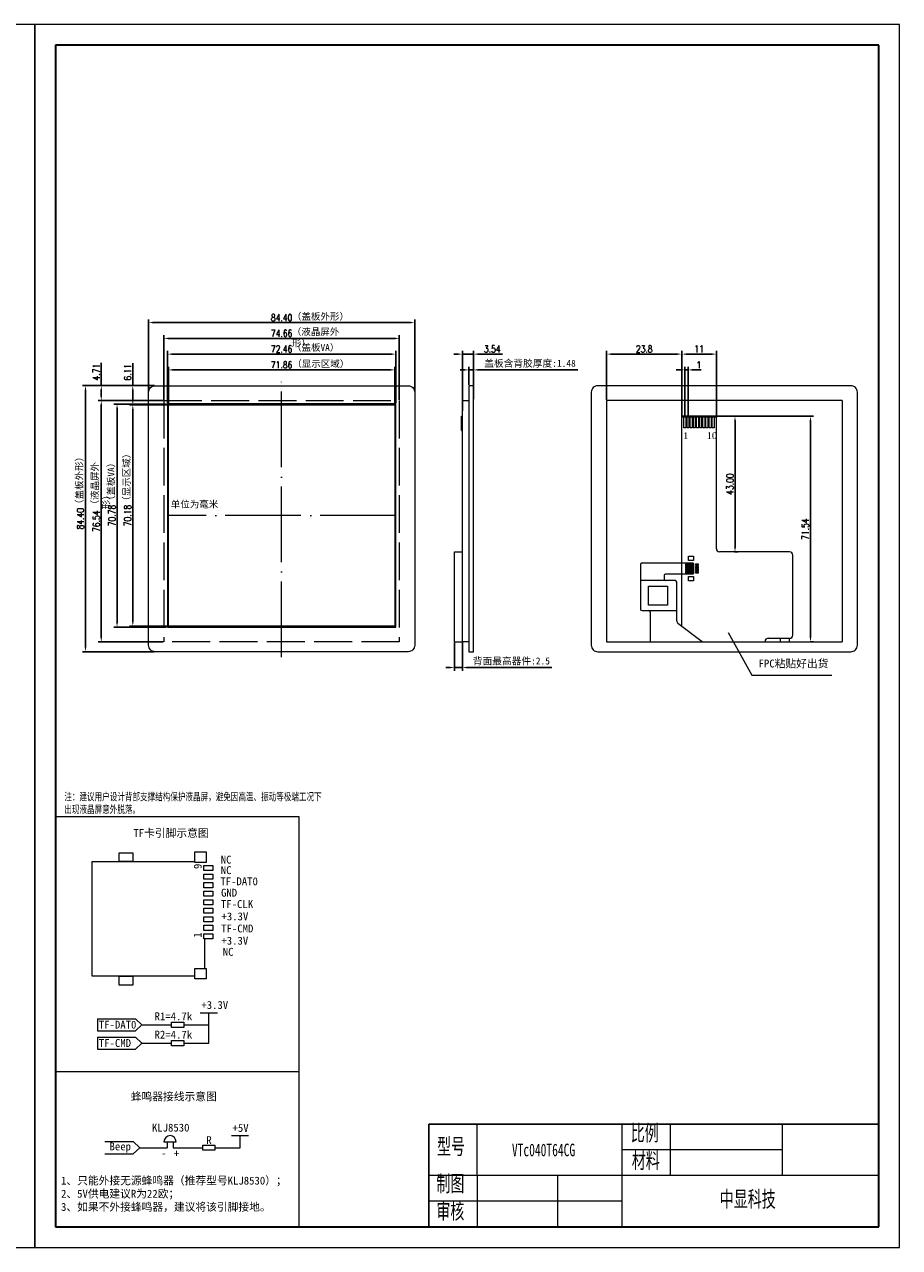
# Model space of a CAD drawing. Header units: millimetres. Extents: x 1758 to 2307, y -2256 to -1869.
# Tile 2 of 2: x 2029 to 2307, y -2256 to -1869. Entities that reach past the tile are written whole.
import ezdxf

# ---------------------------------------------------------------- set-up
doc = ezdxf.new("R2010")
doc.units = ezdxf.units.MM
doc.linetypes.add('ACAD_ISO02W100', pattern=[15, 12, -3])
doc.linetypes.add('ACAD_ISO04W100', pattern=[30, 24, -3, 0, -3])
doc.layers.get('0').update_dxf_attribs({"lineweight": 18})
for name, color, linetype, lineweight in [('DIM（标注）', 3, 'Continuous', 18), ('thick', 7, 'Continuous', 30), ('thin', 7, 'Continuous', 18), ('标注', 7, 'Continuous', 13), ('粗实线层', 7, 'Continuous', 35), ('细实线层', 7, 'Continuous', 18)]:
    doc.layers.add(name, color=color, linetype=linetype, lineweight=lineweight)
doc.styles.add('ROMANS', font='romans.shx', dxfattribs={"width": 0.8, "bigfont": 'gbcbig.shx'})
doc.styles.get("Standard").update_dxf_attribs({"font": 'txt.shx', "bigfont": 'gbcbig.shx'})
doc.styles.add('仿宋', font='txt')
doc.styles.add('宋体', font='txt')
doc.styles.add('机械字体', font='txt', dxfattribs={"width": 0.67})
doc.dimstyles.new('ISO-25$0', dxfattribs={"dimscale": 0.8, "dimtxt": 2.75, "dimasz": 1.7, "dimexe": 1.25, "dimexo": 0.3, "dimtad": 1, "dimzin": 0, "dimdsep": 46, "dimtxsty": 'ROMANS', "dimcen": 2, "dimdle": 3.4, "dimclrd": 256, "dimclre": 256, "dimclrt": 256, "dimadec": 0, "dimazin": 0, "dimtfac": 1, "dimtmove": 0, "dimatfit": 3, "dimfxl": 0, "dimtolj": 1, "dimarcsym": 0})

# ---------------------------------------------------------------- blocks, each defined once
blk = doc.blocks.new('$CAXA_FRAME_13B17AC1$')
at = {"layer": '粗实线层'}
for p, q in [((-287, 200), (-287, -200)), ((287, 200), (-287, 200)), ((287, -200), (287, 200)), ((-287, -200), (287, -200))]:
    blk.add_line(p, q, dxfattribs=at)
at = {"layer": '细实线层'}
for p, q in [((297, 210), (-297, 210)), ((-297, 210), (-297, -210)), ((297, -210), (297, 210)), ((-297, -210), (297, -210))]:
    blk.add_line(p, q, dxfattribs=at)
blk = doc.blocks.new('*X22')
at = {"lineweight": 0}
for points in [[(2053.25, -1989.2), (2053.7, -1989.2), (2053.48, -1987.84)], [(2053.25, -2063.02), (2053.7, -2063.02), (2053.48, -2064.38)]]:
    blk.add_hatch(color=256, dxfattribs=at).paths.add_polyline_path(points, flags=0)
at = {"lineweight": -2}
for p, q in [((2073.11, -1987.84), (2052.48, -1987.84)), ((2053.48, -1989.2), (2053.48, -2063.02)), ((2073.11, -2064.38), (2052.48, -2064.38))]:
    blk.add_line(p, q, dxfattribs=at)
at = {"lineweight": 0, "insert": (2051.88, -2026.11), "char_height": 2.2, "width": 14.2476, "attachment_point": 5, "rotation": 90, "style": 'ROMANS'}
blk.add_mtext('76.54', dxfattribs=at)
blk = doc.blocks.new('*X23')
at = {"lineweight": 0}
for points in [[(2063.25, -1990.6), (2063.7, -1990.6), (2063.48, -1989.24)], [(2063.25, -2058.05), (2063.7, -2058.05), (2063.48, -2059.41)]]:
    blk.add_hatch(color=256, dxfattribs=at).paths.add_polyline_path(points, flags=0)
at = {"lineweight": -2}
for p, q in [((2074.51, -1989.24), (2062.48, -1989.24)), ((2063.48, -1990.6), (2063.48, -2058.05)), ((2074.51, -2059.41), (2062.48, -2059.41))]:
    blk.add_line(p, q, dxfattribs=at)
at = {"lineweight": 0, "insert": (2061.88, -2024.32), "char_height": 2.2, "width": 14.08, "attachment_point": 5, "rotation": 90, "style": 'ROMANS'}
blk.add_mtext('70.18', dxfattribs=at)
blk = doc.blocks.new('*X24')
at = {"lineweight": 0}
for points in [[(2074.71, -1967.9), (2074.71, -1968.35), (2073.35, -1968.12)], [(2146.65, -1967.9), (2146.65, -1968.35), (2148.01, -1968.12)]]:
    blk.add_hatch(color=256, dxfattribs=at).paths.add_polyline_path(points, flags=0)
at = {"lineweight": -2}
for p, q in [((2073.35, -1987.6), (2073.35, -1967.12)), ((2074.71, -1968.12), (2146.65, -1968.12)), ((2148.01, -1987.6), (2148.01, -1967.12))]:
    blk.add_line(p, q, dxfattribs=at)
at = {"lineweight": 0, "insert": (2110.68, -1966.52), "char_height": 2.2, "width": 14.08, "attachment_point": 5, "style": 'ROMANS'}
blk.add_mtext('74.66', dxfattribs=at)
blk = doc.blocks.new('*X25')
at = {"lineweight": 0}
for points in [[(2076.11, -1977.9), (2076.11, -1978.35), (2074.75, -1978.12)], [(2145.25, -1977.9), (2145.25, -1978.35), (2146.61, -1978.12)]]:
    blk.add_hatch(color=256, dxfattribs=at).paths.add_polyline_path(points, flags=0)
at = {"lineweight": -2}
for p, q in [((2074.75, -1989), (2074.75, -1977.12)), ((2076.11, -1978.12), (2145.25, -1978.12)), ((2146.61, -1989), (2146.61, -1977.12))]:
    blk.add_line(p, q, dxfattribs=at)
at = {"lineweight": 0, "insert": (2110.68, -1976.52), "char_height": 2.2, "width": 14.08, "attachment_point": 5, "style": 'ROMANS'}
blk.add_mtext('71.86', dxfattribs=at)
blk = doc.blocks.new('TF')
at = {"lineweight": 0}
for p, q in [((-4.774, 14.5), (-0.976, 14.5)), ((-14.7, 13.274), (-14.7, 0)), ((0, 0), (0, 13.25)), ((-14.7, 0), (0, 0))]:
    blk.add_line(p, q, dxfattribs=at)
for points in [[(-15.976, 14.726), (-14.624, 14.726), (-14.624, 13.274), (-15.976, 13.274)], [(-14.226, 15.576), (-13.574, 15.576), (-13.574, 14.424), (-14.226, 14.424)], [(-13.126, 15.576), (-12.474, 15.576), (-12.474, 14.424), (-13.126, 14.424)], [(-12.026, 15.576), (-11.374, 15.576), (-11.374, 14.424), (-12.026, 14.424)], [(-10.926, 15.576), (-10.274, 15.576), (-10.274, 14.424), (-10.926, 14.424)], [(-9.826, 15.576), (-9.174, 15.576), (-9.174, 14.424), (-9.826, 14.424)], [(-8.726, 15.576), (-8.074, 15.576), (-8.074, 14.424), (-8.726, 14.424)], [(-7.626, 15.576), (-6.974, 15.576), (-6.974, 14.424), (-7.626, 14.424)], [(-6.526, 15.576), (-5.874, 15.576), (-5.874, 14.424), (-6.526, 14.424)], [(-5.426, 15.576), (-4.774, 15.576), (-4.774, 14.424), (-5.426, 14.424)], [(-0.976, 14.726), (0.376, 14.726), (0.376, 13.274), (-0.976, 13.274)], [(-15.8715, 5.289), (-14.7285, 5.289), (-14.7285, 3.511), (-15.8715, 3.511)], [(0.0285, 5.289), (1.1715, 5.289), (1.1715, 3.511), (0.0285, 3.511)]]:
    blk.add_lwpolyline(points, close=True, dxfattribs=at)
blk = doc.blocks.new('*X26')
at = {"lineweight": 0}
for points in [[(2075.81, -1972.9), (2075.81, -1973.35), (2074.45, -1973.12)], [(2145.55, -1972.9), (2145.55, -1973.35), (2146.91, -1973.12)]]:
    blk.add_hatch(color=256, dxfattribs=at).paths.add_polyline_path(points, flags=0)
at = {"lineweight": -2}
for p, q in [((2074.45, -1988.7), (2074.45, -1972.12)), ((2075.81, -1973.12), (2145.55, -1973.12)), ((2146.91, -1988.7), (2146.91, -1972.12))]:
    blk.add_line(p, q, dxfattribs=at)
at = {"lineweight": 0, "insert": (2110.68, -1971.52), "char_height": 2.2, "width": 14.08, "attachment_point": 5, "style": 'ROMANS'}
blk.add_mtext('72.46', dxfattribs=at)
blk = doc.blocks.new('*X27')
at = {"lineweight": 0}
for points in [[(2069.84, -1962.9), (2069.84, -1963.35), (2068.48, -1963.12)], [(2151.52, -1962.9), (2151.52, -1963.35), (2152.88, -1963.12)]]:
    blk.add_hatch(color=256, dxfattribs=at).paths.add_polyline_path(points, flags=0)
at = {"lineweight": -2}
for p, q in [((2068.48, -1984.98), (2068.48, -1962.12)), ((2152.88, -1984.98), (2152.88, -1962.12)), ((2069.84, -1963.12), (2151.52, -1963.12))]:
    blk.add_line(p, q, dxfattribs=at)
at = {"lineweight": 0, "insert": (2110.68, -1961.52), "char_height": 2.2, "width": 14.08, "attachment_point": 5, "style": 'ROMANS'}
blk.add_mtext('84.40', dxfattribs=at)
blk = doc.blocks.new('*X28')
at = {"lineweight": 0}
for points in [[(2058.25, -1990.3), (2058.7, -1990.3), (2058.48, -1988.94)], [(2058.25, -2058.35), (2058.7, -2058.35), (2058.48, -2059.71)]]:
    blk.add_hatch(color=256, dxfattribs=at).paths.add_polyline_path(points, flags=0)
at = {"lineweight": -2}
for p, q in [((2074.21, -1988.94), (2057.48, -1988.94)), ((2058.48, -1990.3), (2058.48, -2058.35)), ((2074.21, -2059.71), (2057.48, -2059.71))]:
    blk.add_line(p, q, dxfattribs=at)
at = {"lineweight": 0, "insert": (2056.88, -2024.32), "char_height": 2.2, "width": 14.08, "attachment_point": 5, "rotation": 90, "style": 'ROMANS'}
blk.add_mtext('70.78', dxfattribs=at)
blk = doc.blocks.new('*X29')
at = {"lineweight": 0}
for points in [[(2048.25, -1984.48), (2048.7, -1984.48), (2048.48, -1983.12)], [(2048.25, -2066.16), (2048.7, -2066.16), (2048.48, -2067.52)]]:
    blk.add_hatch(color=256, dxfattribs=at).paths.add_polyline_path(points, flags=0)
at = {"lineweight": -2}
for p, q in [((2070.34, -1983.12), (2047.48, -1983.12)), ((2048.48, -2066.16), (2048.48, -1984.48)), ((2070.34, -2067.52), (2047.48, -2067.52))]:
    blk.add_line(p, q, dxfattribs=at)
at = {"lineweight": 0, "insert": (2046.88, -2025.32), "char_height": 2.2, "width": 14.08, "attachment_point": 5, "rotation": 90, "style": 'ROMANS'}
blk.add_mtext('84.40', dxfattribs=at)
blk = doc.blocks.new('*X30')
at = {"lineweight": 0}
for points in [[(2053.25, -1984.48), (2053.7, -1984.48), (2053.48, -1983.12)], [(2053.25, -1986.48), (2053.7, -1986.48), (2053.48, -1987.84)]]:
    blk.add_hatch(color=256, dxfattribs=at).paths.add_polyline_path(points, flags=0)
at = {"lineweight": -2}
for p, q in [((2053.48, -1983.12), (2053.48, -1975.9)), ((2054.37, -1983.12), (2052.48, -1983.12)), ((2053.48, -1986.48), (2053.48, -1984.48)), ((2054.68, -1987.84), (2052.48, -1987.84))]:
    blk.add_line(p, q, dxfattribs=at)
at = {"lineweight": 0, "insert": (2051.88, -1978.83), "char_height": 2.2, "width": 9.7219, "attachment_point": 5, "rotation": 90, "style": 'ROMANS'}
blk.add_mtext('4.71', dxfattribs=at)
blk = doc.blocks.new('*X31')
at = {"lineweight": 0}
for points in [[(2063.25, -1984.48), (2063.7, -1984.48), (2063.48, -1983.12)], [(2063.25, -1987.88), (2063.7, -1987.88), (2063.48, -1989.24)]]:
    blk.add_hatch(color=256, dxfattribs=at).paths.add_polyline_path(points, flags=0)
at = {"lineweight": -2}
for p, q in [((2063.48, -1983.12), (2063.48, -1975.99)), ((2064.72, -1983.12), (2062.48, -1983.12)), ((2063.48, -1987.88), (2063.48, -1984.48)), ((2064.84, -1989.24), (2062.48, -1989.24))]:
    blk.add_line(p, q, dxfattribs=at)
at = {"lineweight": 0, "insert": (2061.88, -1978.88), "char_height": 2.2, "width": 9.5543, "attachment_point": 5, "rotation": 90, "style": 'ROMANS'}
blk.add_mtext('6.11', dxfattribs=at)
blk = doc.blocks.new('*X32')
at = {"lineweight": 0}
for points in [[(2215.12, -1972.9), (2215.12, -1973.35), (2213.76, -1973.12)], [(2236.21, -1972.9), (2236.21, -1973.35), (2237.57, -1973.12)]]:
    blk.add_hatch(color=256, dxfattribs=at).paths.add_polyline_path(points, flags=0)
at = {"lineweight": -2}
for p, q in [((2213.76, -1987.6), (2213.76, -1972.12)), ((2215.12, -1973.12), (2236.21, -1973.12)), ((2237.57, -1989.77), (2237.57, -1972.12))]:
    blk.add_line(p, q, dxfattribs=at)
at = {"lineweight": 0, "insert": (2225.67, -1971.52), "char_height": 2.2, "width": 10.7276, "attachment_point": 5, "style": 'ROMANS'}
blk.add_mtext('23.8', dxfattribs=at)
blk = doc.blocks.new('*X33')
at = {"lineweight": 0}
for points in [[(2237.21, -1977.9), (2237.21, -1978.35), (2238.57, -1978.12)], [(2240.93, -1977.9), (2240.93, -1978.35), (2239.57, -1978.12)]]:
    blk.add_hatch(color=256, dxfattribs=at).paths.add_polyline_path(points, flags=0)
at = {"lineweight": -2}
for p, q in [((2237.21, -1978.12), (2235.85, -1978.12)), ((2238.57, -1992.8), (2238.57, -1977.12)), ((2238.57, -1978.12), (2239.57, -1978.12)), ((2239.57, -1992.8), (2239.57, -1977.12)), ((2240.93, -1978.12), (2243.71, -1978.12))]:
    blk.add_line(p, q, dxfattribs=at)
at = {"lineweight": 0, "insert": (2243, -1976.52), "char_height": 2.2, "width": 0.8381, "attachment_point": 5, "style": 'ROMANS'}
blk.add_mtext('1', dxfattribs=at)
blk = doc.blocks.new('*X34')
at = {"lineweight": 0}
for points in [[(2238.93, -1972.9), (2238.93, -1973.35), (2237.57, -1973.12)], [(2247.21, -1972.9), (2247.21, -1973.35), (2248.57, -1973.12)]]:
    blk.add_hatch(color=256, dxfattribs=at).paths.add_polyline_path(points, flags=0)
at = {"lineweight": -2}
for p, q in [((2237.57, -1993.1), (2237.57, -1972.12)), ((2238.93, -1973.12), (2247.21, -1973.12)), ((2248.57, -1993.1), (2248.57, -1972.12))]:
    blk.add_line(p, q, dxfattribs=at)
at = {"lineweight": 0, "insert": (2243.07, -1971.52), "char_height": 2.2, "width": 4.1905, "attachment_point": 5, "style": 'ROMANS'}
blk.add_mtext('11', dxfattribs=at)
blk = doc.blocks.new('*X35')
at = {"lineweight": 0}
for points in [[(2254.24, -1994.2), (2254.7, -1994.2), (2254.47, -1992.84)], [(2254.24, -2034.48), (2254.7, -2034.48), (2254.47, -2035.84)]]:
    blk.add_hatch(color=256, dxfattribs=at).paths.add_polyline_path(points, flags=0)
at = {"lineweight": -2}
for p, q in [((2248.31, -1992.84), (2255.47, -1992.84)), ((2254.47, -1994.2), (2254.47, -2034.48)), ((2254.34, -2035.84), (2255.47, -2035.84))]:
    blk.add_line(p, q, dxfattribs=at)
at = {"lineweight": 0, "insert": (2252.87, -2014.34), "char_height": 2.2, "width": 14.08, "attachment_point": 5, "rotation": 90, "style": 'ROMANS'}
blk.add_mtext('43.00', dxfattribs=at)
blk = doc.blocks.new('*X36')
at = {"linetype": 'Continuous', "lineweight": 0}
blk.add_hatch(color=256, dxfattribs=at).paths.add_polyline_path([(2252.29, -2061.44), (2252.88, -2062.25), (2252.66, -2062.37)], flags=0)
blk.add_hatch(color=256, dxfattribs=at).paths.add_polyline_path([(2252.29, -2061.44), (2252.88, -2062.25), (2252.66, -2062.37)], flags=0)
for p, q in [((2252.29, -2061.44), (2259.86, -2074.99)), ((2252.29, -2061.44), (2259.86, -2074.99)), ((2259.86, -2074.99), (2285.18, -2074.99)), ((2259.86, -2074.99), (2285.18, -2074.99))]:
    blk.add_line(p, q, dxfattribs=at)
at = {"lineweight": 0}
blk.add_line((2285.18, -2074.99), (2285.18, -2074.99), dxfattribs=at)
blk.add_line((2285.18, -2074.99), (2285.18, -2074.99), dxfattribs=at)
blk = doc.blocks.new('*X37')
at = {"lineweight": 0}
for points in [[(2278.18, -1994.2), (2278.63, -1994.2), (2278.4, -1992.84)], [(2278.18, -2063.02), (2278.63, -2063.02), (2278.4, -2064.38)]]:
    blk.add_hatch(color=256, dxfattribs=at).paths.add_polyline_path(points, flags=0)
at = {"lineweight": -2}
for p, q in [((2252.13, -1992.84), (2279.4, -1992.84)), ((2278.4, -1994.2), (2278.4, -2063.02)), ((2278.5, -2064.38), (2279.4, -2064.38))]:
    blk.add_line(p, q, dxfattribs=at)
at = {"lineweight": 0, "insert": (2276.8, -2028.61), "char_height": 2.2, "width": 14.2476, "attachment_point": 5, "rotation": 90, "style": 'ROMANS'}
blk.add_mtext('71.54', dxfattribs=at)
blk = doc.blocks.new('*X38')
at = {"lineweight": 0}
for points in [[(2164.14, -2072.3), (2164.14, -2072.75), (2165.5, -2072.52)], [(2169.36, -2072.3), (2169.36, -2072.75), (2168, -2072.52)]]:
    blk.add_hatch(color=256, dxfattribs=at).paths.add_polyline_path(points, flags=0)
at = {"lineweight": -2}
for p, q in [((2165.5, -2064.62), (2165.5, -2073.52)), ((2168, -2064.62), (2168, -2073.52)), ((2164.14, -2072.52), (2162.78, -2072.52)), ((2165.5, -2072.52), (2168, -2072.52)), ((2169.36, -2072.52), (2196.38, -2072.52))]:
    blk.add_line(p, q, dxfattribs=at)
at = {"lineweight": 0, "insert": (2183.55, -2070.57), "char_height": 2.2, "width": 49.6045, "attachment_point": 5, "style": '宋体'}
blk.add_mtext('背面最高器件:2.5', dxfattribs=at)
blk = doc.blocks.new('*X39')
at = {"lineweight": 0}
for points in [[(2168.7, -1977.9), (2168.7, -1978.35), (2170.06, -1978.12)], [(2172.9, -1977.9), (2172.9, -1978.35), (2171.54, -1978.12)]]:
    blk.add_hatch(color=256, dxfattribs=at).paths.add_polyline_path(points, flags=0)
at = {"lineweight": -2}
for p, q in [((2168.7, -1978.12), (2167.34, -1978.12)), ((2170.06, -1982.88), (2170.06, -1977.12)), ((2170.06, -1978.12), (2171.54, -1978.12)), ((2171.54, -1982.88), (2171.54, -1977.12)), ((2172.9, -1978.12), (2204.67, -1978.12))]:
    blk.add_line(p, q, dxfattribs=at)
at = {"lineweight": 0, "insert": (2189.46, -1976.18), "char_height": 2.2, "width": 59.1419, "attachment_point": 5, "style": '宋体'}
blk.add_mtext('盖板含背胶厚度:1.48', dxfattribs=at)
blk = doc.blocks.new('*X40')
at = {"lineweight": 0}
for points in [[(2166.64, -1972.9), (2166.64, -1973.35), (2168, -1973.12)], [(2172.9, -1972.9), (2172.9, -1973.35), (2171.54, -1973.12)]]:
    blk.add_hatch(color=256, dxfattribs=at).paths.add_polyline_path(points, flags=0)
at = {"lineweight": -2}
for p, q in [((2166.64, -1973.12), (2165.28, -1973.12)), ((2168, -1991.08), (2168, -1972.12)), ((2168, -1973.12), (2171.54, -1973.12)), ((2171.54, -1987.41), (2171.54, -1972.12)), ((2172.9, -1973.12), (2180.71, -1973.12))]:
    blk.add_line(p, q, dxfattribs=at)
at = {"lineweight": 0, "insert": (2177.48, -1971.52), "char_height": 2.2, "width": 10.8952, "attachment_point": 5, "style": 'ROMANS'}
blk.add_mtext('3.54', dxfattribs=at)

msp = doc.modelspace()

# ---------------------------------------------------------------- linework, layer by layer
at = {"linetype": 'ACAD_ISO04W100', "lineweight": 0}
for p, q in [((2110.678, -2069.219), (2110.678, -1981.463)), ((2146.906, -2024.324), (2074.45, -2024.324))]:
    msp.add_line(p, q, dxfattribs=at)
at = {"linetype": 'ACAD_ISO02W100', "lineweight": 0}
for p, q in [((2073.35, -1987.836), (2148.01, -1987.836)), ((2073.35, -1987.836), (2073.35, -2064.376)), ((2148.01, -1987.836), (2148.01, -2064.376)), ((2148.01, -2064.376), (2073.35, -2064.376))]:
    msp.add_line(p, q, dxfattribs=at)
at = {"lineweight": 0}
for p, q in [((2213.763, -1987.836), (2213.763, -2064.376)), ((2288.423, -1987.836), (2213.763, -1987.836)), ((2288.423, -1987.836), (2288.423, -2064.376)), ((2167.7, -1992.836), (2168, -1992.836)), ((2167.7, -1997.336), (2167.7, -1992.836)), ((2237.568, -2059.426), (2237.568, -1993.336)), ((2248.068, -1992.836), (2238.068, -1992.836)), ((2248.568, -2034.836), (2248.568, -1993.336)), ((2167.7, -1997.336), (2167.9, -1997.336)), ((2167.9, -1997.336), (2167.9, -2035.836)), ((2165.5, -2035.836), (2167.9, -2035.836)), ((2165.5, -2064.376), (2165.5, -2035.836)), ((2271.768, -2035.836), (2249.568, -2035.836)), ((2224.477, -2039.856), (2224.477, -2053.959)), ((2272.768, -2062.236), (2272.768, -2036.836)), ((2231.977, -2043.356), (2231.977, -2044.455)), ((2235.477, -2044.959), (2224.477, -2044.959)), ((2235.977, -2057.72), (2235.977, -2045.459)), ((2224.977, -2054.459), (2235.977, -2054.459)), ((2227.556, -2054.959), (2227.556, -2064.376)), ((2244.076, -2064.376), (2236.371, -2058.516)), ((2265.008, -2063.236), (2271.768, -2063.236)), ((2268.785, -2063.236), (2268.785, -2064.376)), ((2271.785, -2064.376), (2271.785, -2063.235)), ((2165.5, -2064.376), (2168, -2064.376)), ((2213.763, -2064.376), (2288.423, -2064.376)), ((2264.008, -2064.376), (2264.008, -2064.236)), ((2084.891, -2181.987), (2090.335, -2181.987)), ((2087.613, -2191.646), (2087.613, -2181.987)), ((2052.271, -2183.896), (2064.311, -2183.896)), ((2052.271, -2183.896), (2052.271, -2187.756)), ((2064.311, -2183.896), (2066.367, -2185.826)), ((2066.367, -2185.826), (2064.311, -2187.756)), ((2066.367, -2185.826), (2075.762, -2185.826)), ((2079.615, -2185.826), (2087.613, -2185.826)), ((2052.271, -2187.756), (2064.311, -2187.756)), ((2052.271, -2189.716), (2052.271, -2193.576)), ((2052.271, -2189.716), (2064.311, -2189.716)), ((2064.311, -2189.716), (2066.367, -2191.646)), ((2052.271, -2193.576), (2064.311, -2193.576)), ((2066.367, -2191.646), (2064.311, -2193.576)), ((2066.367, -2191.646), (2075.762, -2191.646)), ((2079.615, -2191.646), (2087.613, -2191.646)), ((2094.767, -2220.975), (2100.211, -2220.975)), ((2097.489, -2224.814), (2097.489, -2220.975)), ((2054.613, -2222.884), (2063.645, -2222.884)), ((2063.645, -2222.884), (2065.701, -2224.814)), ((2065.701, -2224.814), (2063.645, -2226.744)), ((2065.701, -2224.814), (2074.344, -2224.814)), ((2073.368, -2222.901), (2077.22, -2222.901)), ((2074.344, -2222.901), (2074.344, -2224.814)), ((2076.244, -2222.901), (2076.244, -2224.814)), ((2076.244, -2224.814), (2085.638, -2224.814)), ((2089.491, -2224.814), (2097.489, -2224.814)), ((2054.613, -2226.744), (2063.645, -2226.744))]:
    msp.add_line(p, q, dxfattribs=at)
at = {"linetype": 'Continuous', "lineweight": 0}
for p, q in [((2224.977, -2039.356), (2241.077, -2039.356)), ((2241.277, -2039.556), (2241.277, -2042.656)), ((2241.077, -2042.856), (2232.477, -2042.856))]:
    msp.add_line(p, q, dxfattribs=at)
for p, q in [((2116.115, -2119.791), (2116.115, -2249.937)), ((2157.406, -2217.315), (2157.406, -2249.937)), ((2172.697, -2233.626), (2172.697, -2217.315))]:
    msp.add_line(p, q)
at = {"color": 7, "linetype": 'Continuous', "lineweight": 0}
for points in [[(2068.478, -2065.424), (2068.478, -1985.224, -0.4142136), (2070.578, -1983.124), (2150.778, -1983.124, -0.4142136), (2152.878, -1985.224), (2152.878, -2065.424, -0.4142136), (2150.778, -2067.524), (2070.578, -2067.524, -0.4142136)], [(2293.295, -2065.424), (2293.295, -1985.224, 0.4142136), (2291.195, -1983.124), (2210.995, -1983.124, 0.4142136), (2208.895, -1985.224), (2208.895, -2065.424, 0.4142136), (2210.995, -2067.524), (2291.195, -2067.524, 0.4142136)]]:
    msp.add_lwpolyline(points, format="xyb", close=True, dxfattribs=at)
at = {"lineweight": 0}
for points in [[(2170.06, -2067.524), (2171.54, -2067.524), (2171.54, -1983.124), (2170.06, -1983.124)], [(2168, -1987.836), (2170.06, -1987.836), (2170.06, -2064.376), (2168, -2064.376)], [(2238.268, -1993.036), (2238.868, -1993.036), (2238.868, -1996.536), (2238.268, -1996.536)], [(2239.268, -1993.036), (2239.868, -1993.036), (2239.868, -1996.536), (2239.268, -1996.536)], [(2240.268, -1993.036), (2240.868, -1993.036), (2240.868, -1996.536), (2240.268, -1996.536)], [(2241.268, -1993.036), (2241.868, -1993.036), (2241.868, -1996.536), (2241.268, -1996.536)], [(2242.268, -1993.036), (2242.868, -1993.036), (2242.868, -1996.536), (2242.268, -1996.536)], [(2243.268, -1993.036), (2243.868, -1993.036), (2243.868, -1996.536), (2243.268, -1996.536)], [(2244.268, -1993.036), (2244.868, -1993.036), (2244.868, -1996.536), (2244.268, -1996.536)], [(2245.268, -1993.036), (2245.868, -1993.036), (2245.868, -1996.536), (2245.268, -1996.536)], [(2246.268, -1993.036), (2246.868, -1993.036), (2246.868, -1996.536), (2246.268, -1996.536)], [(2247.268, -1993.036), (2247.868, -1993.036), (2247.868, -1996.536), (2247.268, -1996.536)], [(2239.703, -2037.156), (2241.273, -2037.156), (2241.273, -2038.556), (2239.703, -2038.556)], [(2241.978, -2039.996), (2242.878, -2039.996), (2242.878, -2039.716), (2241.978, -2039.716)], [(2241.978, -2040.496), (2242.878, -2040.496), (2242.878, -2040.216), (2241.978, -2040.216)], [(2239.703, -2043.656), (2241.273, -2043.656), (2241.273, -2045.056), (2239.703, -2045.056)], [(2241.978, -2040.996), (2242.878, -2040.996), (2242.878, -2040.716), (2241.978, -2040.716)], [(2241.978, -2041.496), (2242.878, -2041.496), (2242.878, -2041.216), (2241.978, -2041.216)], [(2241.978, -2041.996), (2242.878, -2041.996), (2242.878, -2041.716), (2241.978, -2041.716)], [(2241.978, -2042.496), (2242.878, -2042.496), (2242.878, -2042.216), (2241.978, -2042.216)], [(2233.017, -2052.733), (2227.017, -2052.733), (2227.017, -2046.733), (2233.017, -2046.733)], [(2075.762, -2185.014), (2079.615, -2185.014), (2079.615, -2186.639), (2075.762, -2186.639)], [(2075.762, -2190.834), (2079.615, -2190.834), (2079.615, -2192.459), (2075.762, -2192.459)], [(2085.638, -2224.002), (2089.491, -2224.002), (2089.491, -2225.627), (2085.638, -2225.627)]]:
    msp.add_lwpolyline(points, close=True, dxfattribs=at)
at = {"color": 7, "lineweight": 0}
msp.add_lwpolyline([(2146.906, -1988.936), (2074.45, -1988.936), (2074.45, -2059.712), (2146.906, -2059.712)], close=True, dxfattribs=at)
at = {"color": 1, "lineweight": 0}
msp.add_lwpolyline([(2074.75, -1989.236), (2146.606, -1989.236), (2146.606, -2059.412), (2074.75, -2059.412)], close=True, dxfattribs=at)
at = {"lineweight": 0, "ltscale": 3}
for points in [[(2241.127, -2039.706), (2238.777, -2039.706), (2238.777, -2040.006), (2241.127, -2040.006), (2241.127, -2039.706)], [(2241.127, -2040.206), (2238.777, -2040.206), (2238.777, -2040.506), (2241.127, -2040.506), (2241.127, -2040.206)], [(2241.127, -2040.706), (2238.777, -2040.706), (2238.777, -2041.006), (2241.127, -2041.006), (2241.127, -2040.706)], [(2241.127, -2041.206), (2238.777, -2041.206), (2238.777, -2041.506), (2241.127, -2041.506), (2241.127, -2041.206)], [(2241.127, -2041.706), (2238.777, -2041.706), (2238.777, -2042.006), (2241.127, -2042.006), (2241.127, -2041.706)], [(2241.127, -2042.206), (2238.777, -2042.206), (2238.777, -2042.506), (2241.127, -2042.506), (2241.127, -2042.206)]]:
    msp.add_lwpolyline(points, dxfattribs=at)
at = {"lineweight": 0}
for centre, radius, start, end in [((2238.068, -1993.336), 0.5, 90, 180), ((2248.068, -1993.336), 0.5, 0, 90), ((2249.568, -2034.836), 1, 180, 270), ((2271.768, -2036.836), 1, 0, 90), ((2224.977, -2039.856), 0.5, 90, 180), ((2232.477, -2043.356), 0.5, 90, 180), ((2232.477, -2044.455), 0.5, 180, 270), ((2235.477, -2045.459), 0.5, 0, 90), ((2224.977, -2053.959), 0.5, 180, 270), ((2227.056, -2054.959), 0.5, 0, 90), ((2236.977, -2057.72), 1, 180, 232.74613), ((2265.008, -2064.236), 1, 90, 180), ((2271.768, -2062.236), 1, 270, 0), ((2075.294, -2222.901), 1.926, 0, 180)]:
    msp.add_arc(centre, radius, start, end, dxfattribs=at)
at = {"linetype": 'Continuous', "lineweight": 0}
for centre, start, end in [((2241.077, -2039.556), 0, 90), ((2241.077, -2042.656), 270, 0)]:
    msp.add_arc(centre, 0.2, start, end, dxfattribs=at)
at = {"layer": 'thick'}
for p, q in [((2157.406, -2217.315), (2157.406, -2249.937)), ((2157.406, -2217.315), (2157.406, -2249.937)), ((2300.124, -2217.315), (2157.406, -2217.315)), ((2157.406, -2249.937), (2300.124, -2249.937))]:
    msp.add_line(p, q, dxfattribs=at)
at = {"layer": 'thin'}
for p, q in [((2218.571, -2217.315), (2218.571, -2249.937)), ((2233.862, -2217.315), (2233.862, -2233.626)), ((2269.541, -2233.626), (2269.541, -2217.315)), ((2269.541, -2225.471), (2218.571, -2225.471)), ((2300.124, -2233.626), (2157.406, -2233.626)), ((2172.697, -2233.626), (2172.697, -2249.937)), ((2198.183, -2233.626), (2198.183, -2249.937)), ((2218.571, -2241.781), (2157.406, -2241.781))]:
    msp.add_line(p, q, dxfattribs=at)
at = {"layer": '标注', "lineweight": 0}
for p, q in [((2038.912, -2119.791), (2116.115, -2119.791)), ((2038.912, -2200.624), (2116.115, -2200.624))]:
    msp.add_line(p, q, dxfattribs=at)

# ---------------------------------------------------------------- block references
at = {"lineweight": 0}
msp.add_blockref('*X36', (0, 0), dxfattribs=at)
at = {"lineweight": 0, "xscale": 2.461593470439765, "yscale": 2.461593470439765, "zscale": 2.461593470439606, "rotation": 270}
msp.add_blockref('TF', (2050.486, -2170.332), dxfattribs=at)
at = {"layer": '粗实线层', "lineweight": 0, "xscale": 0.6530298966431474, "yscale": 0.6530298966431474, "zscale": 0.6530298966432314, "rotation": 90}
for p in [(1895.245, -2062.517), (2169.518, -2062.517)]:
    msp.add_blockref('$CAXA_FRAME_13B17AC1$', p, dxfattribs=at)

# ---------------------------------------------------------------- texts
at = {"color": 1, "lineweight": 0, "char_height": 2.15264, "width": 19.6332, "attachment_point": 1}
for s, insert in [('{\\fSimSun|b0|i0|c0|p46;（盖板外形）}', (2113.948, -1960.091)), ('{\\fSimSun|b0|i0|c0|p46;（液晶屏外形）}', (2113.909, -1964.94)), ('{\\fSimSun|b0|i0|c0|p46;（盖板VA）}', (2113.979, -1969.949)), ('{\\fSimSun|b0|i0|c0|p46;（显示区域）}', (2114.054, -1975.108))]:
    msp.add_mtext(s, dxfattribs=dict(at, insert=insert))
at = {"color": 7, "lineweight": 0, "char_height": 2.1526, "attachment_point": 1}
for s, insert, width in [('{\\ftimes new roman|b0|i0|c0|p3;1}', (2238.019, -1997.904), 0.43987), ('{\\ftimes new roman|b0|i0|c0|p3;10}', (2245.506, -1997.883), 1.07838)]:
    msp.add_mtext(s, dxfattribs=dict(at, insert=insert, width=width))
at = {"color": 1, "lineweight": 0, "char_height": 2.15264, "width": 19.6332, "attachment_point": 1, "rotation": 90}
for s, insert in [('{\\fSimSun|b0|i0|c0|p46;（液晶屏外形）}', (2050.357, -2022.379)), ('{\\fSimSun|b0|i0|c0|p46;（盖板外形）}', (2045.437, -2022.233)), ('{\\fSimSun|b0|i0|c0|p46;（盖板VA）}', (2055.488, -2021.003)), ('{\\fSimSun|b0|i0|c0|p46;（显示区域）}', (2060.4, -2021.22))]:
    msp.add_mtext(s, dxfattribs=dict(at, insert=insert))
at = {"lineweight": 0, "attachment_point": 1}
for s, insert, char_height, width in [('{\\fSimSun|b0|i0|c0|p46;单位为毫米}', (2075.524, -2019.652), 2.15264, 20.54134), ('注：建议用户设计背部支撑结构保护液晶屏，避免因高温、振动等极端工况下出现液晶屏意外脱落。', (2041.769, -2112.515), 2.4, 83.07163), ('{\\fSimSun|b0|i0|c0|p3;TF卡引脚示意图}', (2063.659, -2123.757), 2.5, 29.78651), ('{\\fSimSun|b0|i0|c0|p3;NC}', (2091.381, -2132.2), 2.5, 25.53378), ('{\\fSimSun|b0|i0|c0|p3;NC}', (2091.381, -2135.532), 2.5, 25.53378), ('{\\fSimSun|b0|i0|c0|p3;TF-DAT0}', (2091.255, -2139.071), 2.5, 25.53378), ('{\\fSimSun|b0|i0|c0|p3;GND}', (2091.457, -2142.68), 2.5, 25.53378), ('{\\fSimSun|b0|i0|c0|p3;TF-CLK}', (2091.44, -2146.288), 2.5, 25.53378), ('{\\fSimSun|b0|i0|c0|p3;+3.3V}', (2091.605, -2150.19), 2.5, 25.53378), ('{\\fSimSun|b0|i0|c0|p3;TF-CMD}', (2091.51, -2154.032), 2.5, 25.53378), ('{\\fSimSun|b0|i0|c0|p3;+3.3V}', (2091.585, -2157.897), 2.5, 25.53378), ('{\\fSimSun|b0|i0|c0|p3;NC}', (2092.014, -2161.435), 2.5, 25.53378), ('{\\fSimSun|b0|i0|c0|p3;+3.3V}', (2085.225, -2178.287), 2.5, 24.79402), ('{\\fSimSun|b0|i0|c0|p3;R1=4.7k}', (2070.393, -2181.865), 2.5, 4.49307), ('{\\fSimSun|b0|i0|c0|p3;TF-DAT0}', (2052.706, -2184.532), 2.5, 9.89669), ('{\\fSimSun|b0|i0|c0|p3;R2=4.7k}', (2070.393, -2187.685), 2.5, 4.49307), ('{\\fSimSun|b0|i0|c0|p3;TF-CMD}', (2052.706, -2190.352), 2.5, 9.89669), ('{\\fSimSun|b0|i0|c0|p46;蜂鸣器接线示意图}', (2062.832, -2207.331), 2.5, 29.78651), ('{\\fSimSun|b0|i0|c0|p3;KLJ8530}', (2069.547, -2217.182), 2.5, 16.12259), ('{\\fSimSun|b0|i0|c0|p3;+5V}', (2095.101, -2217.275), 2.5, 24.79402), ('{\\fSimSun|b0|i0|c0|p3;R}', (2086.806, -2221.149), 2.5, 4.49307), ('{\\fSimSun|b0|i0|c0|p3;Beep}', (2056.105, -2223.144), 2.5, 9.89669), ('{\\fSimSun|b0|i0|c0|p3;+}', (2076.488, -2225.321), 2.5, 4.49307), ('{\\fSimSun|b0|i0|c0|p3;-}', (2072.464, -2225.249), 2.5, 4.49307), ('{\\fSimSun|b0|i0|c0|p3;1、只能外接无源蜂鸣器（推荐型号KLJ8530）；\\P2、5V供电建议R为22欧；\\P3、如果不外接蜂鸣器，建议将该引脚接地。}', (2040.713, -2233.992), 2.5, 94.15476)]:
    msp.add_mtext(s, dxfattribs=dict(at, insert=insert, char_height=char_height, width=width))
at = {"color": 7, "char_height": 2.5, "attachment_point": 1, "rotation": 90}
for s, insert, width in [('{\\fSimSun|b0|i0|c0|p3;9}', (2082.801, -2136.433), 1.43056), ('{\\fSimSun|b0|i0|c0|p3;1}', (2082.801, -2158.24), 1.01389)]:
    msp.add_mtext(s, dxfattribs=dict(at, insert=insert, width=width))
at = {"layer": 'DIM（标注）', "color": 7, "lineweight": 0, "insert": (2261.945, -2070.001), "char_height": 2.5, "width": 29.54665, "attachment_point": 1, "style": '仿宋'}
msp.add_mtext('{\\C0;FPC粘贴好出货}', dxfattribs=at)
at = {"layer": 'thick', "attachment_point": 1, "style": '机械字体'}
for s, insert, char_height, width in [('比例', (2221.407, -2217.554), 5.0971, 12.94837), ('型号', (2159.976, -2221.841), 5.0971, 12.94837), ('VTc040T64CG', (2183.715, -2223.512), 4, 37.6337), ('材料', (2221.742, -2226.26), 5.0971, 12.94837), ('制图', (2159.749, -2233.626), 5.0971, 12.94837), ('中显科技', (2249.638, -2238.524), 5.0971, 28.36201), ('审核', (2159.749, -2242.332), 5.0971, 12.94837)]:
    msp.add_mtext(s, dxfattribs=dict(at, insert=insert, char_height=char_height, width=width))

# ---------------------------------------------------------------- dimensions: what is measured, and where the dimension line sits
at = {"lineweight": 0}
for base, p1, p2, picture, middle in [((2152.878, -1963.124), (2068.478, -1985.224), (2152.878, -1985.224), '*X27', (2110.678, -1961.524)), ((2148.01, -1968.124), (2073.35, -1987.836), (2148.01, -1987.836), '*X24', (2110.68, -1966.524)), ((2146.906, -1973.124), (2074.45, -1988.936), (2146.906, -1988.936), '*X26', (2110.678, -1971.524)), ((2171.54, -1973.124), (2168, -1991.324), (2171.54, -1987.649), '*X40', (2177.484, -1971.524)), ((2146.606, -1978.124), (2074.75, -1989.236), (2146.606, -1989.236), '*X25', (2110.678, -1976.524))]:
    dim = msp.add_linear_dim(base=base, p1=p1, p2=p2, dimstyle='ISO-25$0', override={"dimsah": 1, "dimtzin": 0}, dxfattribs=at)
    dim.commit()
    dim.dimension.update_dxf_attribs({"geometry": picture, "text_midpoint": middle})
for base, p1, p2, text, override, picture, middle in [((2237.568, -1973.124), (2213.763, -1987.836), (2237.568, -1990.011), '23.8', {"dimsah": 1, "dimtzin": 0}, '*X32', (2225.665, -1971.524)), ((2248.568, -1973.124), (2237.568, -1993.336), (2248.568, -1993.336), '11', {"dimsah": 1, "dimtzin": 0}, '*X34', (2243.068, -1971.524)), ((2171.54, -1978.124), (2170.06, -1983.124), (2171.54, -1983.124), '盖板含背胶厚度:1.48', {"dimtxsty": '宋体', "dimsah": 1, "dimtzin": 0}, '*X39', (2189.464, -1976.175)), ((2239.568, -1978.124), (2238.568, -1993.036), (2239.568, -1993.036), '1', {"dimsah": 1, "dimtzin": 0}, '*X33', (2242.997, -1976.524)), ((2168, -2072.524), (2165.5, -2064.376), (2168, -2064.376), '背面最高器件:2.5', {"dimtxsty": '宋体', "dimsah": 1, "dimtzin": 0}, '*X38', (2183.553, -2070.569))]:
    dim = msp.add_linear_dim(base=base, p1=p1, p2=p2, text=text, dimstyle='ISO-25$0', override=override, dxfattribs=at)
    dim.commit()
    dim.dimension.update_dxf_attribs({"geometry": picture, "text_midpoint": middle})
for base, p1, p2, picture, middle in [((2053.478, -1983.124), (2054.923, -1987.836), (2054.606, -1983.124), '*X30', (2051.878, -1978.833)), ((2048.478, -1983.124), (2070.578, -2067.524), (2070.578, -1983.124), '*X29', (2046.878, -2025.324)), ((2053.478, -2064.376), (2073.35, -1987.836), (2073.35, -2064.376), '*X22', (2051.878, -2026.106)), ((2058.478, -2059.712), (2074.45, -1988.936), (2074.45, -2059.712), '*X28', (2056.878, -2024.324)), ((2063.478, -2059.412), (2074.75, -1989.236), (2074.75, -2059.412), '*X23', (2061.878, -2024.324)), ((2254.469, -2035.836), (2248.068, -1992.836), (2254.104, -2035.836), '*X35', (2252.869, -2014.336)), ((2278.403, -2064.376), (2251.888, -1992.836), (2278.261, -2064.376), '*X37', (2276.803, -2028.606))]:
    dim = msp.add_linear_dim(base=base, p1=p1, p2=p2, angle=90, dimstyle='ISO-25$0', override={"dimsah": 1, "dimtzin": 0}, dxfattribs=at)
    dim.commit()
    dim.dimension.update_dxf_attribs({"geometry": picture, "text_midpoint": middle})
dim = msp.add_linear_dim(base=(2063.478, -1983.124), p1=(2065.084, -1989.236), p2=(2064.957, -1983.124), angle=90, dimstyle='ISO-25$0', override={"dimsah": 1, "dimtzin": 0}, dxfattribs=at)
dim.commit()
dim.dimension.update_dxf_attribs({"geometry": '*X31', "text_midpoint": (2063.478, -1978.875), "dimtype": 160})

doc.saveas('drawing.dxf')
